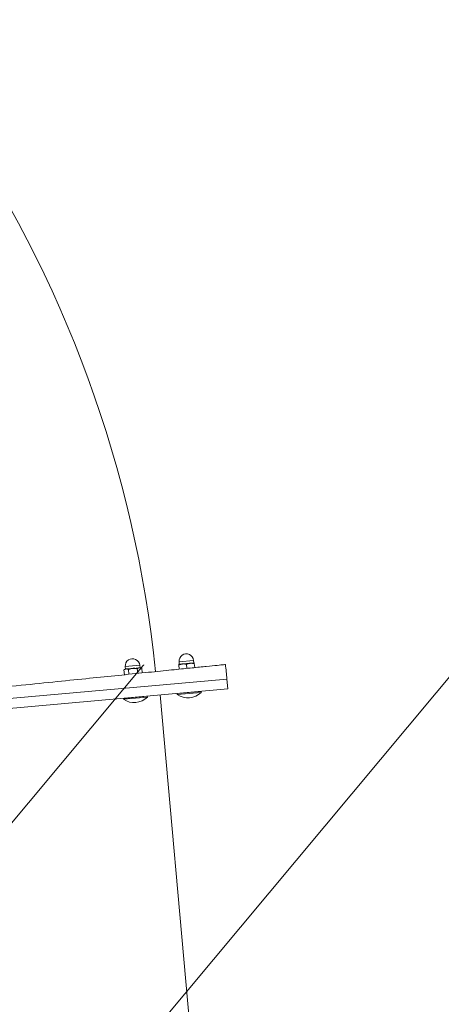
# Model space of a CAD drawing. Header units: metres. Extents: x 7493319 to 7493540, y 5986548 to 5986696.
# Tile 18 of 30: x 7493406.79 to 7493407.225, y 5986663.011 to 5986664.026. Entities that reach past the tile are written whole.
import ezdxf

# ---------------------------------------------------------------- set-up
doc = ezdxf.new("R2010")
doc.units = ezdxf.units.M
doc.header["$MEASUREMENT"] = 0
for name, color, linetype, lineweight in [('_k_kreskowanie', 250, 'CONTINUOUS', 5), ('_k_urzadzenia', 250, 'CONTINUOUS', 13), ('_k_widok', 7, 'CONTINUOUS', 18), ('_k_wymiar', 7, 'CONTINUOUS', 13), ('_k_ściany', 7, 'CONTINUOUS', 35)]:
    doc.layers.add(name, color=color, linetype=linetype, lineweight=lineweight)
doc.layers.add('_k_niewidoczna', color=72, linetype='CONTINUOUS', lineweight=9, plot=False)
doc.styles.add('GENERATED_STYLE_1', font='msgothic.ttc')

# ---------------------------------------------------------------- blocks, each defined once
blk = doc.blocks.new('3009EPZ')
at = {"layer": '_k_niewidoczna', "color": 1, "lineweight": 20, "insert": (-3.165554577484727, -0.2128368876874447), "char_height": 0.24, "width": 11.63444291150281, "attachment_point": 1, "line_spacing_factor": 1.55, "style": 'GENERATED_STYLE_1', "bg_fill": 2}
blk.add_mtext('\\A1;{\\f@MS Gothic|b0|i0|c238|p49;\\C256;\\P\\pxi-1,l1,t5;^I^I3009EPZ\\P\\pi-4,l4;^I}', dxfattribs=at)
blk = doc.blocks.new('42221')
at = {"layer": '_k_urzadzenia', "lineweight": 13}
for p, q in [((-3.832248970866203, 0.7282663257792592), (-3.832248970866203, 1.638266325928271)), ((-3.822248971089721, 1.638266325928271), (-3.832248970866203, 1.638266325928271)), ((-3.822248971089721, 1.638266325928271), (-3.822248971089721, 0.7282663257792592)), ((-3.822248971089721, 0.7282663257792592), (-3.822248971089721, 1.638266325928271)), ((-3.833460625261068, 1.585941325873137), (-3.833460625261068, 1.610591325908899)), ((-3.833460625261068, 1.610591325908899), (-3.832558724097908, 1.610591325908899)), ((-3.832558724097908, 1.585941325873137), (-3.832558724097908, 1.610591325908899)), ((-3.807483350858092, 1.606266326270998), (-3.803273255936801, 1.606266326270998)), ((-3.80255872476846, 1.602266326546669), (-3.80255872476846, 1.606266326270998)), ((-3.80255872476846, 1.605766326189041), (-3.800058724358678, 1.605766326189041)), ((-3.800058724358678, 1.590766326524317), (-3.800058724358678, 1.605766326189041)), ((-3.832558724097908, 1.603266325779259), (-3.832248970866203, 1.603266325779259)), ((-3.80757933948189, 1.598266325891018), (-3.803273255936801, 1.598266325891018)), ((-3.80255872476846, 1.594266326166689), (-3.80255872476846, 1.602266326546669)), ((-3.80255872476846, 1.590266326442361), (-3.80255872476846, 1.594266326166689)), ((-3.833460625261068, 1.585941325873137), (-3.832558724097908, 1.585941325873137)), ((-3.832558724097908, 1.593266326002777), (-3.832248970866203, 1.593266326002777)), ((-3.807675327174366, 1.590266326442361), (-3.803273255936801, 1.590266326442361)), ((-3.80255872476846, 1.590766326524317), (-3.800058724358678, 1.590766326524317)), ((-3.832248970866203, 1.56826632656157), (-4.572248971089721, 1.56826632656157)), ((-3.833460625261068, 1.530341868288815), (-3.833460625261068, 1.554991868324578)), ((-3.833460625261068, 1.554991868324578), (-3.832558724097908, 1.554991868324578)), ((-3.832558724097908, 1.530341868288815), (-3.832558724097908, 1.554991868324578)), ((-3.832558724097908, 1.549496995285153), (-3.832248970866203, 1.549496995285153)), ((-3.832558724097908, 1.544496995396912), (-3.832248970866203, 1.544496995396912)), ((-3.808191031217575, 1.547285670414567), (-3.803273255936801, 1.547285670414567)), ((-3.808135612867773, 1.55190447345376), (-3.803273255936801, 1.55190447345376)), ((-3.80255872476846, 1.550666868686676), (-3.803273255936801, 1.55190447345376)), ((-3.80255872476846, 1.549595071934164), (-3.80255872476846, 1.550666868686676)), ((-3.80255872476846, 1.55016686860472), (-3.800058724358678, 1.55016686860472)), ((-3.80255872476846, 1.542666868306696), (-3.80255872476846, 1.549595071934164)), ((-3.80255872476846, 1.535738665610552), (-3.80255872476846, 1.542666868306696)), ((-3.800058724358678, 1.535166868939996), (-3.800058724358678, 1.55016686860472)), ((-3.832558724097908, 1.535836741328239), (-3.832248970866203, 1.535836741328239)), ((-3.808357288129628, 1.533429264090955), (-3.803273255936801, 1.533429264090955)), ((-3.808301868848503, 1.538048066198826), (-3.803273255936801, 1.538048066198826)), ((-3.80255872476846, 1.534666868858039), (-3.803273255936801, 1.533429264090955)), ((-3.80255872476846, 1.534666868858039), (-3.80255872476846, 1.535738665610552)), ((-3.80255872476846, 1.535166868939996), (-3.800058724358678, 1.535166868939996)), ((-3.833460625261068, 1.530341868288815), (-3.832558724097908, 1.530341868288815))]:
    blk.add_line(p, q, dxfattribs=at)
for centre, radius, start, end in [((-3.822248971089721, 0.3217463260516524), 1.316519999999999, 89.34071200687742, 90), ((-3.81873872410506, 1.598266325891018), 0.01920000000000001, 140.0643322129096, 219.9356677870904), ((-3.800058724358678, 1.598266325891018), 0.007500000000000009, 270, 90), ((-3.82292600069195, 0.3192198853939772), 1.246520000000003, 60.68437219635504, 89.31256856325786), ((-3.81873872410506, 1.542666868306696), 0.01920000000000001, 140.0643322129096, 219.9356677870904), ((-3.800058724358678, 1.542666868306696), 0.007500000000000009, 270, 90)]:
    blk.add_arc(centre, radius, start, end, dxfattribs=at)
blk.add_open_spline([(-3.818018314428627, 0.7282443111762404), (-3.818018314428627, 0.7282443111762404), (-3.818010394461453, 0.7289043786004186), (-3.817975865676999, 0.7317821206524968), (-3.817949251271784, 0.7340003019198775), (-3.817877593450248, 0.7399724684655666), (-3.817832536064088, 0.7437277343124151), (-3.817727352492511, 0.7524941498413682), (-3.81766723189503, 0.7575048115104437), (-3.817538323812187, 0.7682484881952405), (-3.817463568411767, 0.7744787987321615), (-3.817294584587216, 0.7885625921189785), (-3.817200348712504, 0.796416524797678), (-3.81699628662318, 0.8134238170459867), (-3.816886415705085, 0.8225808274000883), (-3.816657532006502, 0.8416567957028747), (-3.81653852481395, 0.8515753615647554), (-3.816300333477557, 0.8714270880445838), (-3.816170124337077, 0.8822791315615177), (-3.815892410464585, 0.9054248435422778), (-3.815744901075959, 0.9177188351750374), (-3.815439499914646, 0.9431720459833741), (-3.815281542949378, 0.9563367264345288), (-3.814963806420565, 0.9828181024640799), (-3.814804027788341, 0.9961345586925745), (-3.814492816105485, 1.022072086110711), (-3.814326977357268, 1.035893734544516), (-3.813982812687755, 1.064577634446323), (-3.813804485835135, 1.079440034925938), (-3.813444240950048, 1.109464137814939), (-3.813262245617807, 1.124632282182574), (-3.812904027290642, 1.154487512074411), (-3.812727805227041, 1.169174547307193), (-3.812390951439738, 1.197249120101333), (-3.812214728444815, 1.211936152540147), (-3.81185651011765, 1.241791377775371), (-3.811674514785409, 1.256959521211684), (-3.811314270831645, 1.286983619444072), (-3.811135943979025, 1.301846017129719), (-3.810791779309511, 1.330529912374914), (-3.810625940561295, 1.344351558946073), (-3.810314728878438, 1.370289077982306), (-3.810154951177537, 1.383605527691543), (-3.809837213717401, 1.410086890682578), (-3.809679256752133, 1.423251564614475), (-3.809373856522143, 1.448704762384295), (-3.809226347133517, 1.460998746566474), (-3.808948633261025, 1.484144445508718), (-3.808818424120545, 1.494996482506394), (-3.808580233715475, 1.514848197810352), (-3.8084612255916, 1.524766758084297), (-3.808232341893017, 1.543842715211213), (-3.808122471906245, 1.552999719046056), (-3.807918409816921, 1.570007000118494), (-3.807824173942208, 1.577860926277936), (-3.807655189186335, 1.591944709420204), (-3.807580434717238, 1.59817501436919), (-3.807451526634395, 1.608918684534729), (-3.807391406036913, 1.613929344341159), (-3.807286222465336, 1.622695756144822), (-3.807241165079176, 1.626451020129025), (-3.80716950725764, 1.632423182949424), (-3.807142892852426, 1.634641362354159), (-3.807108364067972, 1.637519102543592), (-3.807100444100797, 1.638179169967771), (-3.807100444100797, 1.638179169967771)], degree=3, knots=[134.7676199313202, 134.7676199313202, 134.7676199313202, 134.7676199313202, 138.9791061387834, 138.9791061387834, 143.1905923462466, 143.1905923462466, 147.4020785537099, 147.4020785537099, 151.6135647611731, 151.6135647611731, 155.8250534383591, 155.8250534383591, 160.0365421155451, 160.0365421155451, 164.2480307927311, 164.2480307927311, 168.4595194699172, 168.4595194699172, 172.6710091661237, 172.6710091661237, 176.8824988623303, 176.8824988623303, 181.0939885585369, 181.0939885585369, 185.3054782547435, 185.3054782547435, 189.516967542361, 189.516967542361, 193.7284568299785, 193.7284568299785, 197.939946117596, 197.939946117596, 202.1514354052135, 202.1514354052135, 206.3629240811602, 206.3629240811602, 210.5744127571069, 210.5744127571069, 214.7859014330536, 214.7859014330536, 218.9973901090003, 218.9973901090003, 223.208877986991, 223.208877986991, 227.4203658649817, 227.4203658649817, 231.6318537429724, 231.6318537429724, 235.8433416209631, 235.8433416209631, 240.0548290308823, 240.0548290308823, 244.2663164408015, 244.2663164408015, 248.4778038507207, 248.4778038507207, 252.6892912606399, 252.6892912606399, 256.90077841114, 256.90077841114, 261.1122655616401, 261.1122655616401, 265.3237527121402, 265.3237527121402, 269.5352398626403, 269.5352398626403, 269.5352398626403, 269.5352398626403], dxfattribs=at)
for points, weights in [([(-3.803273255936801, 1.606266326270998), (-3.80255872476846, 1.606266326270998), (-3.80255872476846, 1.606266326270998)], [1, 1.037954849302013, 1]), ([(-3.80255872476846, 1.602266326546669), (-3.80255872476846, 1.604122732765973), (-3.803273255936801, 1.606266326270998)], [1, 1.037954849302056, 1]), ([(-3.803273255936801, 1.598266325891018), (-3.80255872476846, 1.600409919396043), (-3.80255872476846, 1.602266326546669)], [1, 1.037954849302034, 1]), ([(-3.80255872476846, 1.594266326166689), (-3.80255872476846, 1.596122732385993), (-3.803273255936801, 1.598266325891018)], [1, 1.037954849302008, 1]), ([(-3.803273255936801, 1.590266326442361), (-3.80255872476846, 1.592409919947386), (-3.80255872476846, 1.594266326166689)], [1, 1.03795484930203, 1]), ([(-3.80255872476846, 1.590266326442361), (-3.80255872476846, 1.590266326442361), (-3.803273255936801, 1.590266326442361)], [1, 1.037954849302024, 1]), ([(-3.80255872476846, 1.549595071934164), (-3.80255872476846, 1.550666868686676), (-3.803273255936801, 1.55190447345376)], [1, 1.037954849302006, 1]), ([(-3.803273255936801, 1.547285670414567), (-3.80255872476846, 1.548523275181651), (-3.80255872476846, 1.549595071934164)], [1, 1.037954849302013, 1]), ([(-3.80255872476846, 1.542666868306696), (-3.80255872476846, 1.544810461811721), (-3.803273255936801, 1.547285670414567)], [1, 1.037954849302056, 1]), ([(-3.803273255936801, 1.538048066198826), (-3.80255872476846, 1.540523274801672), (-3.80255872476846, 1.542666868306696)], [1, 1.037954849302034, 1]), ([(-3.80255872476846, 1.535738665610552), (-3.80255872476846, 1.536810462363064), (-3.803273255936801, 1.538048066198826)], [1, 1.037954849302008, 1]), ([(-3.803273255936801, 1.533429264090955), (-3.80255872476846, 1.534666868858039), (-3.80255872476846, 1.535738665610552)], [1, 1.03795484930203, 1])]:
    blk.add_rational_spline(points, weights, degree=2, dxfattribs=at)
blk = doc.blocks.new('PZ')
at = {"layer": '_k_kreskowanie'}
h = blk.add_hatch(dxfattribs=at)
h.set_pattern_fill('ANSI31', color=30, scale=2)
h.set_pattern_definition([(44.99999999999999, (0, 9.999999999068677), (-0.1767766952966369, 0.1767766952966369), [])])
h.paths.add_polyline_path([(0, 0), (-10.00000000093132, -9.313225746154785e-10), (-10, -8), (0, -8.000000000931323)])
at = {"layer": '_k_wymiar'}
blk.add_blockref('3009EPZ', (-4.874138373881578, -2.223998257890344), dxfattribs=at)
at = {"layer": '_k_wymiar', "xscale": -1, "rotation": 270}
blk.add_blockref('42221', (-3.302318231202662, -0.2372885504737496), dxfattribs=at)
blk = doc.blocks.new('dz_89')
at = {"layer": '_k_widok', "rotation": 2.995343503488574}
blk.add_blockref('PZ', (62.81248085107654, 35.40524195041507), dxfattribs=at)

msp = doc.modelspace()

# ---------------------------------------------------------------- block references
at = {"layer": '_k_ściany', "rotation": 2.126854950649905}
msp.add_blockref('dz_89', (7493346.843220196, 5986629.826319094), dxfattribs=at)

doc.saveas('drawing.dxf')
